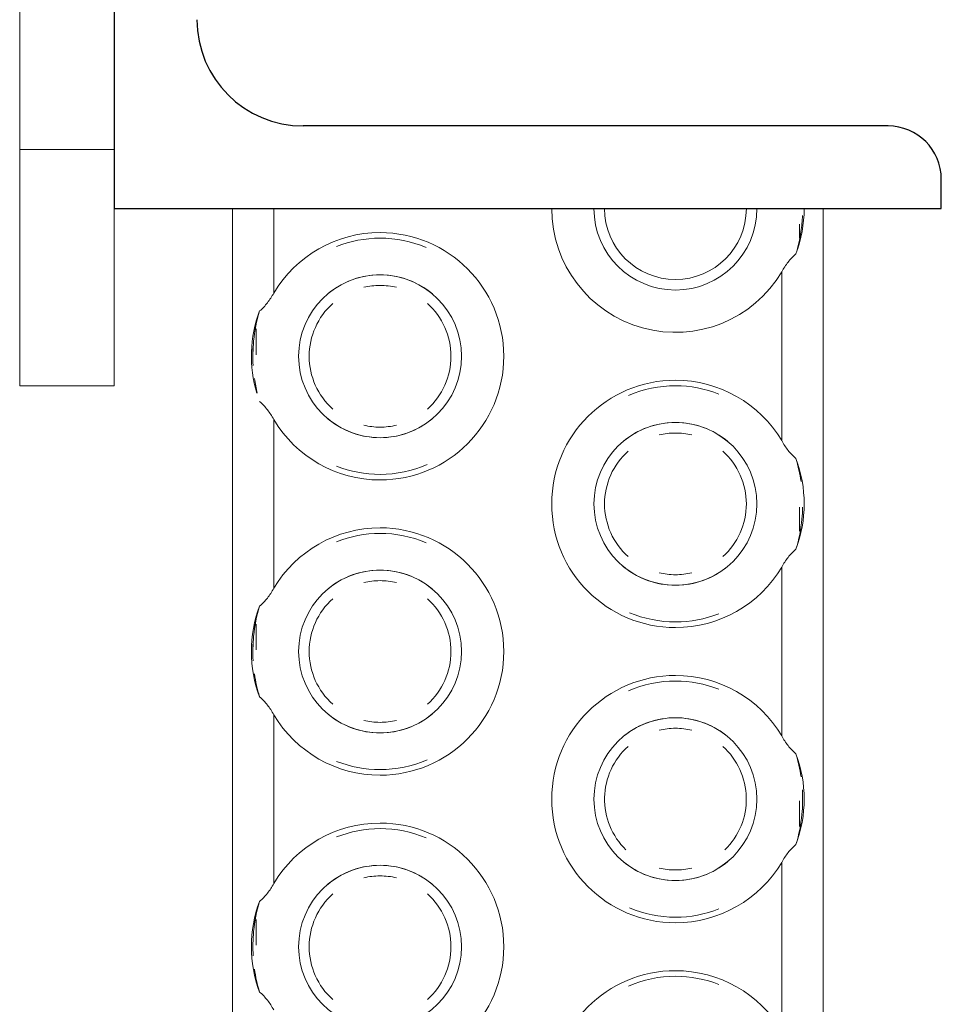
# Model space of a CAD drawing. Header units: millimetres. Extents: x 198345 to 441227, y -23587 to 80066.
# Tile 37 of 79: x 318274 to 318352, y 62763 to 62846. Entities that reach past the tile are written whole.
import ezdxf

# ---------------------------------------------------------------- set-up
doc = ezdxf.new("R2010")
doc.units = ezdxf.units.MM
doc.layers.add('CA_IMPORTY18', color=8, linetype='Continuous', lineweight=9)
doc.layers.add('CA_REZY', color=1, linetype='Continuous', lineweight=25)

# ---------------------------------------------------------------- blocks, each defined once
blk = doc.blocks.new('ocelová kce final - 11542_003_OK-HALA_TaO-2_ET_AciS_2025-05-29_upr_dwg-2597525-PŮDORYS _6_160 _ vestavek V9')
at = {"layer": 'CA_IMPORTY18', "color": 57}
for p, q in [((206477, 62905), (206477, 62835)), ((206477, 62835), (206485, 62835)), ((206477, 62835), (206477, 62815)), ((206485, 62815), (206485, 62830)), ((206495, 62830), (206495, 62430)), ((206495, 62830), (206495, 62430)), ((206498.5, 62830), (206498.5, 62822.854)), ((206545, 62430), (206545, 62830)), ((206545, 62430), (206545, 62830)), ((206543, 62828.689), (206543, 62827.508)), ((206543, 62828.689), (206543, 62827.508)), ((206543, 62828.689), (206543, 62827.508)), ((206543, 62828.689), (206543, 62827.508)), ((206543, 62828.689), (206543, 62827.508)), ((206543, 62828.689), (206543, 62827.508)), ((206543, 62828.689), (206543, 62827.508)), ((206541.5, 62810.354), (206541.5, 62824.646)), ((206497, 62819.81), (206497, 62817.634)), ((206497, 62819.81), (206497, 62817.634)), ((206497, 62819.81), (206497, 62817.634)), ((206497, 62819.81), (206497, 62817.634)), ((206497, 62819.81), (206497, 62817.634)), ((206497, 62819.81), (206497, 62817.634)), ((206497, 62819.81), (206497, 62817.634)), ((206485, 62815), (206477, 62815)), ((206498.5, 62812.146), (206498.5, 62797.854)), ((206543, 62804.722), (206543, 62802.69)), ((206543, 62804.722), (206543, 62802.69)), ((206543, 62804.722), (206543, 62802.69)), ((206543, 62804.722), (206543, 62802.69)), ((206543, 62804.722), (206543, 62802.69)), ((206543, 62804.722), (206543, 62802.69)), ((206543, 62804.722), (206543, 62802.69)), ((206541.5, 62785.354), (206541.5, 62799.646)), ((206497, 62794.81), (206497, 62792.634)), ((206497, 62794.81), (206497, 62792.634)), ((206497, 62794.81), (206497, 62792.634)), ((206497, 62794.81), (206497, 62792.634)), ((206497, 62794.81), (206497, 62792.634)), ((206497, 62794.81), (206497, 62792.634)), ((206497, 62794.81), (206497, 62792.634)), ((206498.5, 62787.146), (206498.5, 62772.854)), ((206543, 62779.866), (206543, 62777.69)), ((206543, 62779.866), (206543, 62777.69)), ((206543, 62779.866), (206543, 62777.69)), ((206543, 62779.866), (206543, 62777.69)), ((206543, 62779.866), (206543, 62777.69)), ((206543, 62779.866), (206543, 62777.69)), ((206543, 62779.866), (206543, 62777.69)), ((206541.5, 62760.354), (206541.5, 62774.646)), ((206497, 62769.81), (206497, 62767.634)), ((206497, 62769.81), (206497, 62767.634)), ((206497, 62769.81), (206497, 62767.634)), ((206497, 62769.81), (206497, 62767.634)), ((206497, 62769.81), (206497, 62767.634)), ((206497, 62769.81), (206497, 62767.634)), ((206497, 62769.81), (206497, 62767.634))]:
    blk.add_line(p, q, dxfattribs=at)
for centre, radius, start, end in [((206532.5, 62830), 10.472, 180, 329.25192), ((206532.5, 62830), 6.894, 180, 0), ((206532.5, 62830), 6, 180, 0), ((206532.5, 62830), 6, 180, 0), ((206532.5, 62830), 6, 180, 0), ((206532.5, 62830), 6, 180, 0), ((206532.5, 62830), 6, 180, 0), ((206532.5, 62830), 6, 180, 0), ((206532.5, 62830), 6, 180, 0), ((206532.5, 62830), 10.894, 339.39148, 0), ((206507.5, 62817.5), 10.472, 90, 149.25192), ((206507.5, 62817.5), 10.472, 270, 90), ((206507.5, 62817.5), 10, 90, 111.6029), ((206507.5, 62817.5), 10, 90, 111.6029), ((206507.5, 62817.5), 10, 90, 111.6029), ((206507.5, 62817.5), 10, 90, 111.6029), ((206507.5, 62817.5), 10, 90, 111.6029), ((206507.5, 62817.5), 10, 90, 111.6029), ((206507.5, 62817.5), 10, 90, 111.6029), ((206507.5, 62817.5), 10, 67.10895, 90), ((206507.5, 62817.5), 10, 67.10895, 90), ((206507.5, 62817.5), 10, 67.10895, 90), ((206507.5, 62817.5), 10, 67.10895, 90), ((206507.5, 62817.5), 10, 67.10895, 90), ((206507.5, 62817.5), 10, 67.10895, 90), ((206507.5, 62817.5), 10, 67.10895, 90), ((206507.5, 62817.5), 6.894, 90, 270), ((206507.5, 62817.5), 6.894, 90, 130), ((206507.5, 62817.5), 6.894, 90, 130), ((206507.5, 62817.5), 6.894, 90, 130), ((206507.5, 62817.5), 6.894, 90, 130), ((206507.5, 62817.5), 6.894, 90, 130), ((206507.5, 62817.5), 6.894, 90, 130), ((206507.5, 62817.5), 6.894, 270, 90), ((206507.5, 62817.5), 6.894, 50, 90), ((206507.5, 62817.5), 6.894, 50, 90), ((206507.5, 62817.5), 6.894, 50, 90), ((206507.5, 62817.5), 6.894, 50, 90), ((206507.5, 62817.5), 6.894, 50, 90), ((206507.5, 62817.5), 6.894, 50, 90), ((206507.5, 62817.5), 6, 90, 103.37162), ((206507.5, 62817.5), 6, 90, 103.37162), ((206507.5, 62817.5), 6, 90, 103.37162), ((206507.5, 62817.5), 6, 90, 103.37162), ((206507.5, 62817.5), 6, 90, 103.37162), ((206507.5, 62817.5), 6, 90, 103.37162), ((206507.5, 62817.5), 6, 90, 103.37162), ((206507.5, 62817.5), 6, 76.63759, 90), ((206507.5, 62817.5), 6, 76.63759, 90), ((206507.5, 62817.5), 6, 76.63759, 90), ((206507.5, 62817.5), 6, 76.63759, 90), ((206507.5, 62817.5), 6, 76.63759, 90), ((206507.5, 62817.5), 6, 76.63759, 90), ((206507.5, 62817.5), 6, 76.63759, 90), ((206507.5, 62817.5), 6, 131.87912, 228.11607), ((206507.5, 62817.5), 6, 131.87912, 228.11607), ((206507.5, 62817.5), 6, 131.87912, 228.11607), ((206507.5, 62817.5), 6, 131.87912, 228.11607), ((206507.5, 62817.5), 6, 131.87912, 228.11607), ((206507.5, 62817.5), 6, 131.87912, 228.11607), ((206507.5, 62817.5), 6, 131.87912, 228.11607), ((206507.5, 62817.5), 6, 311.87912, 48.11607), ((206507.5, 62817.5), 6, 311.87912, 48.11607), ((206507.5, 62817.5), 6, 311.87912, 48.11607), ((206507.5, 62817.5), 6, 311.87912, 48.11607), ((206507.5, 62817.5), 6, 311.87912, 48.11607), ((206507.5, 62817.5), 6, 311.87912, 48.11607), ((206507.5, 62817.5), 6, 311.87912, 48.11607), ((206507.5, 62817.5), 10.894, 159.39148, 196.72683), ((206532.5, 62805), 10.472, 90, 270), ((206532.5, 62805), 10.472, 30.74808, 90), ((206532.5, 62805), 10, 90, 113.45781), ((206532.5, 62805), 10, 90, 113.45781), ((206532.5, 62805), 10, 90, 113.45781), ((206532.5, 62805), 10, 90, 113.45781), ((206532.5, 62805), 10, 90, 113.45781), ((206532.5, 62805), 10, 90, 113.45781), ((206532.5, 62805), 10, 90, 113.45781), ((206532.5, 62805), 10, 68.42125, 90), ((206532.5, 62805), 10, 68.42125, 90), ((206532.5, 62805), 10, 68.42125, 90), ((206532.5, 62805), 10, 68.42125, 90), ((206532.5, 62805), 10, 68.42125, 90), ((206532.5, 62805), 10, 68.42125, 90), ((206532.5, 62805), 10, 68.42125, 90), ((206507.5, 62817.5), 10.472, 210.74808, 270), ((206507.5, 62817.5), 6.894, 230, 270), ((206507.5, 62817.5), 6.894, 230, 270), ((206507.5, 62817.5), 6.894, 230, 270), ((206507.5, 62817.5), 6.894, 230, 270), ((206507.5, 62817.5), 6.894, 230, 270), ((206507.5, 62817.5), 6.894, 230, 270), ((206507.5, 62817.5), 6.894, 270, 310), ((206507.5, 62817.5), 6.894, 270, 310), ((206507.5, 62817.5), 6.894, 270, 310), ((206507.5, 62817.5), 6.894, 270, 310), ((206507.5, 62817.5), 6.894, 270, 310), ((206507.5, 62817.5), 6.894, 270, 310), ((206532.5, 62805), 6.894, 90, 270), ((206532.5, 62805), 6.894, 90, 130), ((206532.5, 62805), 6.894, 90, 130), ((206532.5, 62805), 6.894, 90, 130), ((206532.5, 62805), 6.894, 90, 130), ((206532.5, 62805), 6.894, 90, 130), ((206532.5, 62805), 6.894, 90, 130), ((206532.5, 62805), 6.894, 270, 90), ((206532.5, 62805), 6.894, 50, 90), ((206532.5, 62805), 6.894, 50, 90), ((206532.5, 62805), 6.894, 50, 90), ((206532.5, 62805), 6.894, 50, 90), ((206532.5, 62805), 6.894, 50, 90), ((206532.5, 62805), 6.894, 50, 90), ((206507.5, 62817.5), 6, 256.63759, 270), ((206507.5, 62817.5), 6, 256.63759, 270), ((206507.5, 62817.5), 6, 256.63759, 270), ((206507.5, 62817.5), 6, 256.63759, 270), ((206507.5, 62817.5), 6, 256.63759, 270), ((206507.5, 62817.5), 6, 256.63759, 270), ((206507.5, 62817.5), 6, 256.63759, 270), ((206507.5, 62817.5), 6, 270, 283.37162), ((206507.5, 62817.5), 6, 270, 283.37162), ((206507.5, 62817.5), 6, 270, 283.37162), ((206507.5, 62817.5), 6, 270, 283.37162), ((206507.5, 62817.5), 6, 270, 283.37162), ((206507.5, 62817.5), 6, 270, 283.37162), ((206507.5, 62817.5), 6, 270, 283.37162), ((206532.5, 62805), 6, 90, 103.37162), ((206532.5, 62805), 6, 90, 103.37162), ((206532.5, 62805), 6, 90, 103.37162), ((206532.5, 62805), 6, 90, 103.37162), ((206532.5, 62805), 6, 90, 103.37162), ((206532.5, 62805), 6, 90, 103.37162), ((206532.5, 62805), 6, 90, 103.37162), ((206532.5, 62805), 6, 76.63759, 90), ((206532.5, 62805), 6, 76.63759, 90), ((206532.5, 62805), 6, 76.63759, 90), ((206532.5, 62805), 6, 76.63759, 90), ((206532.5, 62805), 6, 76.63759, 90), ((206532.5, 62805), 6, 76.63759, 90), ((206532.5, 62805), 6, 76.63759, 90), ((206532.5, 62805), 6, 131.87912, 228.11607), ((206532.5, 62805), 6, 131.87912, 228.11607), ((206532.5, 62805), 6, 131.87912, 228.11607), ((206532.5, 62805), 6, 131.87912, 228.11607), ((206532.5, 62805), 6, 131.87912, 228.11607), ((206532.5, 62805), 6, 131.87912, 228.11607), ((206532.5, 62805), 6, 131.87912, 228.11607), ((206532.5, 62805), 6, 311.87912, 48.11607), ((206532.5, 62805), 6, 311.87912, 48.11607), ((206532.5, 62805), 6, 311.87912, 48.11607), ((206532.5, 62805), 6, 311.87912, 48.11607), ((206532.5, 62805), 6, 311.87912, 48.11607), ((206532.5, 62805), 6, 311.87912, 48.11607), ((206532.5, 62805), 6, 311.87912, 48.11607), ((206532.5, 62805), 10.894, 339.39148, 20.60852), ((206507.5, 62817.5), 10, 248.44805, 270), ((206507.5, 62817.5), 10, 248.44805, 270), ((206507.5, 62817.5), 10, 248.44805, 270), ((206507.5, 62817.5), 10, 248.44805, 270), ((206507.5, 62817.5), 10, 248.44805, 270), ((206507.5, 62817.5), 10, 248.44805, 270), ((206507.5, 62817.5), 10, 248.44805, 270), ((206507.5, 62817.5), 10, 270, 293.41021), ((206507.5, 62817.5), 10, 270, 293.41021), ((206507.5, 62817.5), 10, 270, 293.41021), ((206507.5, 62817.5), 10, 270, 293.41021), ((206507.5, 62817.5), 10, 270, 293.41021), ((206507.5, 62817.5), 10, 270, 293.41021), ((206507.5, 62817.5), 10, 270, 293.41021), ((206507.5, 62792.5), 10.472, 90, 149.25192), ((206507.5, 62792.5), 10.472, 270, 90), ((206507.5, 62792.5), 10, 90, 111.6029), ((206507.5, 62792.5), 10, 90, 111.6029), ((206507.5, 62792.5), 10, 90, 111.6029), ((206507.5, 62792.5), 10, 90, 111.6029), ((206507.5, 62792.5), 10, 90, 111.6029), ((206507.5, 62792.5), 10, 90, 111.6029), ((206507.5, 62792.5), 10, 90, 111.6029), ((206507.5, 62792.5), 10, 67.10895, 90), ((206507.5, 62792.5), 10, 67.10895, 90), ((206507.5, 62792.5), 10, 67.10895, 90), ((206507.5, 62792.5), 10, 67.10895, 90), ((206507.5, 62792.5), 10, 67.10895, 90), ((206507.5, 62792.5), 10, 67.10895, 90), ((206507.5, 62792.5), 10, 67.10895, 90), ((206507.5, 62792.5), 6.894, 90, 270), ((206507.5, 62792.5), 6.894, 90, 130), ((206507.5, 62792.5), 6.894, 90, 130), ((206507.5, 62792.5), 6.894, 90, 130), ((206507.5, 62792.5), 6.894, 90, 130), ((206507.5, 62792.5), 6.894, 90, 130), ((206507.5, 62792.5), 6.894, 90, 130), ((206507.5, 62792.5), 6.894, 270, 90), ((206507.5, 62792.5), 6.894, 50, 90), ((206507.5, 62792.5), 6.894, 50, 90), ((206507.5, 62792.5), 6.894, 50, 90), ((206507.5, 62792.5), 6.894, 50, 90), ((206507.5, 62792.5), 6.894, 50, 90), ((206507.5, 62792.5), 6.894, 50, 90), ((206532.5, 62805), 6.894, 230, 270), ((206532.5, 62805), 6.894, 230, 270), ((206532.5, 62805), 6.894, 230, 270), ((206532.5, 62805), 6.894, 230, 270), ((206532.5, 62805), 6.894, 230, 270), ((206532.5, 62805), 6.894, 230, 270), ((206532.5, 62805), 6.894, 270, 310), ((206532.5, 62805), 6.894, 270, 310), ((206532.5, 62805), 6.894, 270, 310), ((206532.5, 62805), 6.894, 270, 310), ((206532.5, 62805), 6.894, 270, 310), ((206532.5, 62805), 6.894, 270, 310), ((206532.5, 62805), 10.472, 270, 329.25192), ((206507.5, 62792.5), 6, 90, 103.37162), ((206507.5, 62792.5), 6, 90, 103.37162), ((206507.5, 62792.5), 6, 90, 103.37162), ((206507.5, 62792.5), 6, 90, 103.37162), ((206507.5, 62792.5), 6, 90, 103.37162), ((206507.5, 62792.5), 6, 90, 103.37162), ((206507.5, 62792.5), 6, 90, 103.37162), ((206507.5, 62792.5), 6, 76.63759, 90), ((206507.5, 62792.5), 6, 76.63759, 90), ((206507.5, 62792.5), 6, 76.63759, 90), ((206507.5, 62792.5), 6, 76.63759, 90), ((206507.5, 62792.5), 6, 76.63759, 90), ((206507.5, 62792.5), 6, 76.63759, 90), ((206507.5, 62792.5), 6, 76.63759, 90), ((206532.5, 62805), 6, 256.63759, 270), ((206532.5, 62805), 6, 256.63759, 270), ((206532.5, 62805), 6, 256.63759, 270), ((206532.5, 62805), 6, 256.63759, 270), ((206532.5, 62805), 6, 256.63759, 270), ((206532.5, 62805), 6, 256.63759, 270), ((206532.5, 62805), 6, 256.63759, 270), ((206532.5, 62805), 6, 270, 283.37162), ((206532.5, 62805), 6, 270, 283.37162), ((206532.5, 62805), 6, 270, 283.37162), ((206532.5, 62805), 6, 270, 283.37162), ((206532.5, 62805), 6, 270, 283.37162), ((206532.5, 62805), 6, 270, 283.37162), ((206532.5, 62805), 6, 270, 283.37162), ((206507.5, 62792.5), 6, 131.87912, 228.11607), ((206507.5, 62792.5), 6, 131.87912, 228.11607), ((206507.5, 62792.5), 6, 131.87912, 228.11607), ((206507.5, 62792.5), 6, 131.87912, 228.11607), ((206507.5, 62792.5), 6, 131.87912, 228.11607), ((206507.5, 62792.5), 6, 131.87912, 228.11607), ((206507.5, 62792.5), 6, 131.87912, 228.11607), ((206507.5, 62792.5), 6, 311.87912, 48.11607), ((206507.5, 62792.5), 6, 311.87912, 48.11607), ((206507.5, 62792.5), 6, 311.87912, 48.11607), ((206507.5, 62792.5), 6, 311.87912, 48.11607), ((206507.5, 62792.5), 6, 311.87912, 48.11607), ((206507.5, 62792.5), 6, 311.87912, 48.11607), ((206507.5, 62792.5), 6, 311.87912, 48.11607), ((206507.5, 62792.5), 10.894, 159.39148, 200.60852), ((206532.5, 62805), 10, 247.14351, 270), ((206532.5, 62805), 10, 247.14351, 270), ((206532.5, 62805), 10, 247.14351, 270), ((206532.5, 62805), 10, 247.14351, 270), ((206532.5, 62805), 10, 247.14351, 270), ((206532.5, 62805), 10, 247.14351, 270), ((206532.5, 62805), 10, 247.14351, 270), ((206532.5, 62805), 10, 270, 291.57608), ((206532.5, 62805), 10, 270, 291.57608), ((206532.5, 62805), 10, 270, 291.57608), ((206532.5, 62805), 10, 270, 291.57608), ((206532.5, 62805), 10, 270, 291.57608), ((206532.5, 62805), 10, 270, 291.57608), ((206532.5, 62805), 10, 270, 291.57608), ((206532.5, 62780), 10.472, 90, 270), ((206532.5, 62780), 10.472, 30.74808, 90), ((206532.5, 62780), 10, 90, 113.45781), ((206532.5, 62780), 10, 90, 113.45781), ((206532.5, 62780), 10, 90, 113.45781), ((206532.5, 62780), 10, 90, 113.45781), ((206532.5, 62780), 10, 90, 113.45781), ((206532.5, 62780), 10, 90, 113.45781), ((206532.5, 62780), 10, 90, 113.45781), ((206532.5, 62780), 10, 68.42125, 90), ((206532.5, 62780), 10, 68.42125, 90), ((206532.5, 62780), 10, 68.42125, 90), ((206532.5, 62780), 10, 68.42125, 90), ((206532.5, 62780), 10, 68.42125, 90), ((206532.5, 62780), 10, 68.42125, 90), ((206532.5, 62780), 10, 68.42125, 90), ((206507.5, 62792.5), 10.472, 210.74808, 270), ((206507.5, 62792.5), 6.894, 230, 270), ((206507.5, 62792.5), 6.894, 230, 270), ((206507.5, 62792.5), 6.894, 230, 270), ((206507.5, 62792.5), 6.894, 230, 270), ((206507.5, 62792.5), 6.894, 230, 270), ((206507.5, 62792.5), 6.894, 230, 270), ((206507.5, 62792.5), 6.894, 270, 310), ((206507.5, 62792.5), 6.894, 270, 310), ((206507.5, 62792.5), 6.894, 270, 310), ((206507.5, 62792.5), 6.894, 270, 310), ((206507.5, 62792.5), 6.894, 270, 310), ((206507.5, 62792.5), 6.894, 270, 310), ((206532.5, 62780), 6.894, 90, 270), ((206532.5, 62780), 6.894, 90, 127.96376), ((206532.5, 62780), 6.894, 90, 127.96376), ((206532.5, 62780), 6.894, 90, 127.96376), ((206532.5, 62780), 6.894, 90, 127.96376), ((206532.5, 62780), 6.894, 90, 127.96376), ((206532.5, 62780), 6.894, 90, 127.96376), ((206532.5, 62780), 6.894, 270, 90), ((206532.5, 62780), 6.894, 52.05077, 90), ((206532.5, 62780), 6.894, 52.05077, 90), ((206532.5, 62780), 6.894, 52.05077, 90), ((206532.5, 62780), 6.894, 52.05077, 90), ((206532.5, 62780), 6.894, 52.05077, 90), ((206532.5, 62780), 6.894, 52.05077, 90), ((206507.5, 62792.5), 6, 256.63759, 270), ((206507.5, 62792.5), 6, 256.63759, 270), ((206507.5, 62792.5), 6, 256.63759, 270), ((206507.5, 62792.5), 6, 256.63759, 270), ((206507.5, 62792.5), 6, 256.63759, 270), ((206507.5, 62792.5), 6, 256.63759, 270), ((206507.5, 62792.5), 6, 256.63759, 270), ((206507.5, 62792.5), 6, 270, 283.37162), ((206507.5, 62792.5), 6, 270, 283.37162), ((206507.5, 62792.5), 6, 270, 283.37162), ((206507.5, 62792.5), 6, 270, 283.37162), ((206507.5, 62792.5), 6, 270, 283.37162), ((206507.5, 62792.5), 6, 270, 283.37162), ((206507.5, 62792.5), 6, 270, 283.37162), ((206532.5, 62780), 6, 90, 103.37162), ((206532.5, 62780), 6, 90, 103.37162), ((206532.5, 62780), 6, 90, 103.37162), ((206532.5, 62780), 6, 90, 103.37162), ((206532.5, 62780), 6, 90, 103.37162), ((206532.5, 62780), 6, 90, 103.37162), ((206532.5, 62780), 6, 90, 103.37162), ((206532.5, 62780), 6, 76.63759, 90), ((206532.5, 62780), 6, 76.63759, 90), ((206532.5, 62780), 6, 76.63759, 90), ((206532.5, 62780), 6, 76.63759, 90), ((206532.5, 62780), 6, 76.63759, 90), ((206532.5, 62780), 6, 76.63759, 90), ((206532.5, 62780), 6, 76.63759, 90), ((206532.5, 62780), 6, 131.87912, 225.72661), ((206532.5, 62780), 6, 131.87912, 225.72661), ((206532.5, 62780), 6, 131.87912, 225.72661), ((206532.5, 62780), 6, 131.87912, 225.72661), ((206532.5, 62780), 6, 131.87912, 225.72661), ((206532.5, 62780), 6, 131.87912, 225.72661), ((206532.5, 62780), 6, 131.87912, 225.72661), ((206532.5, 62780), 6, 314.28409, 48.11607), ((206532.5, 62780), 6, 314.28409, 48.11607), ((206532.5, 62780), 6, 314.28409, 48.11607), ((206532.5, 62780), 6, 314.28409, 48.11607), ((206532.5, 62780), 6, 314.28409, 48.11607), ((206532.5, 62780), 6, 314.28409, 48.11607), ((206532.5, 62780), 6, 314.28409, 48.11607), ((206532.5, 62780), 10.894, 339.39148, 20.60852), ((206507.5, 62792.5), 10, 248.44805, 270), ((206507.5, 62792.5), 10, 248.44805, 270), ((206507.5, 62792.5), 10, 248.44805, 270), ((206507.5, 62792.5), 10, 248.44805, 270), ((206507.5, 62792.5), 10, 248.44805, 270), ((206507.5, 62792.5), 10, 248.44805, 270), ((206507.5, 62792.5), 10, 248.44805, 270), ((206507.5, 62792.5), 10, 270, 293.41021), ((206507.5, 62792.5), 10, 270, 293.41021), ((206507.5, 62792.5), 10, 270, 293.41021), ((206507.5, 62792.5), 10, 270, 293.41021), ((206507.5, 62792.5), 10, 270, 293.41021), ((206507.5, 62792.5), 10, 270, 293.41021), ((206507.5, 62792.5), 10, 270, 293.41021), ((206507.5, 62767.5), 10.472, 90, 149.25192), ((206507.5, 62767.5), 10.472, 270, 90), ((206507.5, 62767.5), 10, 90, 111.6029), ((206507.5, 62767.5), 10, 90, 111.6029), ((206507.5, 62767.5), 10, 90, 111.6029), ((206507.5, 62767.5), 10, 90, 111.6029), ((206507.5, 62767.5), 10, 90, 111.6029), ((206507.5, 62767.5), 10, 90, 111.6029), ((206507.5, 62767.5), 10, 90, 111.6029), ((206507.5, 62767.5), 10, 67.10895, 90), ((206507.5, 62767.5), 10, 67.10895, 90), ((206507.5, 62767.5), 10, 67.10895, 90), ((206507.5, 62767.5), 10, 67.10895, 90), ((206507.5, 62767.5), 10, 67.10895, 90), ((206507.5, 62767.5), 10, 67.10895, 90), ((206507.5, 62767.5), 10, 67.10895, 90), ((206507.5, 62767.5), 6.894, 90, 270), ((206507.5, 62767.5), 6.894, 90, 130), ((206507.5, 62767.5), 6.894, 90, 130), ((206507.5, 62767.5), 6.894, 90, 130), ((206507.5, 62767.5), 6.894, 90, 130), ((206507.5, 62767.5), 6.894, 90, 130), ((206507.5, 62767.5), 6.894, 90, 130), ((206507.5, 62767.5), 6.894, 270, 90), ((206507.5, 62767.5), 6.894, 50, 90), ((206507.5, 62767.5), 6.894, 50, 90), ((206507.5, 62767.5), 6.894, 50, 90), ((206507.5, 62767.5), 6.894, 50, 90), ((206507.5, 62767.5), 6.894, 50, 90), ((206507.5, 62767.5), 6.894, 50, 90), ((206532.5, 62780), 6.894, 230, 270), ((206532.5, 62780), 6.894, 230, 270), ((206532.5, 62780), 6.894, 230, 270), ((206532.5, 62780), 6.894, 230, 270), ((206532.5, 62780), 6.894, 230, 270), ((206532.5, 62780), 6.894, 230, 270), ((206532.5, 62780), 6.894, 270, 310), ((206532.5, 62780), 6.894, 270, 310), ((206532.5, 62780), 6.894, 270, 310), ((206532.5, 62780), 6.894, 270, 310), ((206532.5, 62780), 6.894, 270, 310), ((206532.5, 62780), 6.894, 270, 310), ((206532.5, 62780), 10.472, 270, 329.25192), ((206507.5, 62767.5), 6, 90, 103.37162), ((206507.5, 62767.5), 6, 90, 103.37162), ((206507.5, 62767.5), 6, 90, 103.37162), ((206507.5, 62767.5), 6, 90, 103.37162), ((206507.5, 62767.5), 6, 90, 103.37162), ((206507.5, 62767.5), 6, 90, 103.37162), ((206507.5, 62767.5), 6, 90, 103.37162), ((206507.5, 62767.5), 6, 76.63759, 90), ((206507.5, 62767.5), 6, 76.63759, 90), ((206507.5, 62767.5), 6, 76.63759, 90), ((206507.5, 62767.5), 6, 76.63759, 90), ((206507.5, 62767.5), 6, 76.63759, 90), ((206507.5, 62767.5), 6, 76.63759, 90), ((206507.5, 62767.5), 6, 76.63759, 90), ((206532.5, 62780), 6, 256.63759, 270), ((206532.5, 62780), 6, 256.63759, 270), ((206532.5, 62780), 6, 256.63759, 270), ((206532.5, 62780), 6, 256.63759, 270), ((206532.5, 62780), 6, 256.63759, 270), ((206532.5, 62780), 6, 256.63759, 270), ((206532.5, 62780), 6, 256.63759, 270), ((206532.5, 62780), 6, 270, 283.37162), ((206532.5, 62780), 6, 270, 283.37162), ((206532.5, 62780), 6, 270, 283.37162), ((206532.5, 62780), 6, 270, 283.37162), ((206532.5, 62780), 6, 270, 283.37162), ((206532.5, 62780), 6, 270, 283.37162), ((206532.5, 62780), 6, 270, 283.37162), ((206507.5, 62767.5), 6, 131.87912, 228.11607), ((206507.5, 62767.5), 6, 131.87912, 228.11607), ((206507.5, 62767.5), 6, 131.87912, 228.11607), ((206507.5, 62767.5), 6, 131.87912, 228.11607), ((206507.5, 62767.5), 6, 131.87912, 228.11607), ((206507.5, 62767.5), 6, 131.87912, 228.11607), ((206507.5, 62767.5), 6, 131.87912, 228.11607), ((206507.5, 62767.5), 6, 311.87912, 48.11607), ((206507.5, 62767.5), 6, 311.87912, 48.11607), ((206507.5, 62767.5), 6, 311.87912, 48.11607), ((206507.5, 62767.5), 6, 311.87912, 48.11607), ((206507.5, 62767.5), 6, 311.87912, 48.11607), ((206507.5, 62767.5), 6, 311.87912, 48.11607), ((206507.5, 62767.5), 6, 311.87912, 48.11607), ((206507.5, 62767.5), 10.894, 159.39148, 200.60852), ((206532.5, 62780), 10, 247.14351, 270), ((206532.5, 62780), 10, 247.14351, 270), ((206532.5, 62780), 10, 247.14351, 270), ((206532.5, 62780), 10, 247.14351, 270), ((206532.5, 62780), 10, 247.14351, 270), ((206532.5, 62780), 10, 247.14351, 270), ((206532.5, 62780), 10, 247.14351, 270), ((206532.5, 62780), 10, 270, 291.57608), ((206532.5, 62780), 10, 270, 291.57608), ((206532.5, 62780), 10, 270, 291.57608), ((206532.5, 62780), 10, 270, 291.57608), ((206532.5, 62780), 10, 270, 291.57608), ((206532.5, 62780), 10, 270, 291.57608), ((206532.5, 62780), 10, 270, 291.57608), ((206532.5, 62755), 10.472, 90, 270), ((206532.5, 62755), 10.472, 30.74808, 90), ((206532.5, 62755), 10, 90, 113.45781), ((206532.5, 62755), 10, 90, 113.45781), ((206532.5, 62755), 10, 90, 113.45781), ((206532.5, 62755), 10, 90, 113.45781), ((206532.5, 62755), 10, 90, 113.45781), ((206532.5, 62755), 10, 90, 113.45781), ((206532.5, 62755), 10, 90, 113.45781), ((206532.5, 62755), 10, 68.42125, 90), ((206532.5, 62755), 10, 68.42125, 90), ((206532.5, 62755), 10, 68.42125, 90), ((206532.5, 62755), 10, 68.42125, 90), ((206532.5, 62755), 10, 68.42125, 90), ((206532.5, 62755), 10, 68.42125, 90), ((206532.5, 62755), 10, 68.42125, 90)]:
    blk.add_arc(centre, radius, start, end, dxfattribs=at)
for points, knots in [([(206542.697, 62826.165), (206542.887, 62826.787), (206543.13, 62827.866), (206543.234, 62828.966), (206543.252, 62829.422)], [0, 0, 0, 0, 0.5, 0.851535, 0.851535, 0.851535, 0.851535]), ([(206497.303, 62821.335), (206497.053, 62820.506), (206496.748, 62818.982), (206496.718, 62817.412), (206496.758, 62816.721)], [0, 0, 0, 0, 0.3333333, 0.5994585, 0.5994585, 0.5994585, 0.5994585]), ([(206543.259, 62804.721), (206543.252, 62804.381), (206543.184, 62803.173), (206542.958, 62802.001), (206542.697, 62801.165)], [0.5359336, 0.5359336, 0.5359336, 0.5359336, 0.6666667, 1, 1, 1, 1]), ([(206497.303, 62796.335), (206497.053, 62795.506), (206496.748, 62793.982), (206496.718, 62792.412), (206496.758, 62791.721)], [0, 0, 0, 0, 0.3333333, 0.5994585, 0.5994585, 0.5994585, 0.5994585]), ([(206543.24, 62780.779), (206543.279, 62780.088), (206543.25, 62778.515), (206542.958, 62777.001), (206542.697, 62776.165)], [0.400548, 0.400548, 0.400548, 0.400548, 0.6666667, 1, 1, 1, 1]), ([(206496.76, 62766.721), (206496.721, 62767.412), (206496.75, 62768.985), (206497.042, 62770.499), (206497.303, 62771.335)], [0.4005483, 0.4005483, 0.4005483, 0.4005483, 0.6666667, 1, 1, 1, 1])]:
    blk.add_open_spline(points, degree=3, knots=knots, dxfattribs=at)
for points in [[(206543.125, 62828.061), (206543.191, 62828.512), (206543.234, 62828.966), (206543.252, 62829.422)], [(206543.125, 62828.061), (206543.191, 62828.512), (206543.234, 62828.966), (206543.252, 62829.422)], [(206543.125, 62828.061), (206543.191, 62828.512), (206543.234, 62828.966), (206543.252, 62829.422)], [(206543.125, 62828.061), (206543.191, 62828.512), (206543.234, 62828.966), (206543.252, 62829.422)], [(206543.125, 62828.061), (206543.191, 62828.512), (206543.234, 62828.966), (206543.252, 62829.422)], [(206543.125, 62828.061), (206543.191, 62828.512), (206543.234, 62828.966), (206543.252, 62829.422)], [(206541.5, 62824.646), (206541.66, 62824.947), (206542.009, 62825.491), (206542.449, 62825.951), (206542.697, 62826.165)], [(206498.5, 62822.854), (206498.34, 62822.553), (206497.991, 62822.009), (206497.551, 62821.549), (206497.303, 62821.335)], [(206498.5, 62822.854), (206498.34, 62822.553), (206497.991, 62822.009), (206497.551, 62821.549), (206497.303, 62821.335)], [(206498.5, 62822.854), (206498.34, 62822.553), (206497.991, 62822.009), (206497.551, 62821.549), (206497.303, 62821.335)], [(206498.5, 62822.854), (206498.34, 62822.553), (206497.991, 62822.009), (206497.551, 62821.549), (206497.303, 62821.335)], [(206498.5, 62822.854), (206498.34, 62822.553), (206497.991, 62822.009), (206497.551, 62821.549), (206497.303, 62821.335)], [(206498.5, 62822.854), (206498.34, 62822.553), (206497.991, 62822.009), (206497.551, 62821.549), (206497.303, 62821.335)], [(206498.5, 62822.854), (206498.34, 62822.553), (206497.991, 62822.009), (206497.551, 62821.549), (206497.303, 62821.335)], [(206496.799, 62818.797), (206496.731, 62818.109), (206496.718, 62817.412), (206496.758, 62816.721)], [(206496.799, 62818.797), (206496.731, 62818.109), (206496.718, 62817.412), (206496.758, 62816.721)], [(206496.799, 62818.797), (206496.731, 62818.109), (206496.718, 62817.412), (206496.758, 62816.721)], [(206496.799, 62818.797), (206496.731, 62818.109), (206496.718, 62817.412), (206496.758, 62816.721)], [(206496.799, 62818.797), (206496.731, 62818.109), (206496.718, 62817.412), (206496.758, 62816.721)], [(206496.799, 62818.797), (206496.731, 62818.109), (206496.718, 62817.412), (206496.758, 62816.721)], [(206496.871, 62815.608), (206496.931, 62815.192), (206497.011, 62814.779), (206497.111, 62814.37)], [(206497.303, 62813.665), (206497.552, 62813.449), (206497.992, 62812.989), (206498.341, 62812.446), (206498.5, 62812.146)], [(206542.697, 62808.835), (206542.448, 62809.051), (206542.008, 62809.511), (206541.659, 62810.054), (206541.5, 62810.354)], [(206542.697, 62808.835), (206542.898, 62808.192), (206543.04, 62807.546), (206543.132, 62806.89)], [(206541.5, 62799.646), (206541.66, 62799.947), (206542.009, 62800.491), (206542.449, 62800.951), (206542.697, 62801.165)], [(206498.5, 62797.854), (206498.34, 62797.553), (206497.991, 62797.009), (206497.551, 62796.549), (206497.303, 62796.335)], [(206496.799, 62793.797), (206496.731, 62793.109), (206496.718, 62792.412), (206496.758, 62791.721)], [(206496.799, 62793.797), (206496.731, 62793.109), (206496.718, 62792.412), (206496.758, 62791.721)], [(206496.799, 62793.797), (206496.731, 62793.109), (206496.718, 62792.412), (206496.758, 62791.721)], [(206496.799, 62793.797), (206496.731, 62793.109), (206496.718, 62792.412), (206496.758, 62791.721)], [(206496.799, 62793.797), (206496.731, 62793.109), (206496.718, 62792.412), (206496.758, 62791.721)], [(206496.799, 62793.797), (206496.731, 62793.109), (206496.718, 62792.412), (206496.758, 62791.721)], [(206496.871, 62790.608), (206496.966, 62789.951), (206497.111, 62789.302), (206497.303, 62788.665)], [(206497.303, 62788.665), (206497.552, 62788.449), (206497.992, 62787.989), (206498.341, 62787.446), (206498.5, 62787.146)], [(206542.697, 62783.835), (206542.448, 62784.051), (206542.008, 62784.511), (206541.659, 62785.054), (206541.5, 62785.354)], [(206542.697, 62783.835), (206542.898, 62783.192), (206543.04, 62782.546), (206543.132, 62781.89)], [(206543.24, 62780.779), (206543.279, 62780.088), (206543.266, 62779.39), (206543.201, 62778.703)], [(206543.24, 62780.779), (206543.279, 62780.088), (206543.266, 62779.39), (206543.201, 62778.703)], [(206543.24, 62780.779), (206543.279, 62780.088), (206543.266, 62779.39), (206543.201, 62778.703)], [(206543.24, 62780.779), (206543.279, 62780.088), (206543.266, 62779.39), (206543.201, 62778.703)], [(206543.24, 62780.779), (206543.279, 62780.088), (206543.266, 62779.39), (206543.201, 62778.703)], [(206543.24, 62780.779), (206543.279, 62780.088), (206543.266, 62779.39), (206543.201, 62778.703)], [(206541.5, 62774.646), (206541.66, 62774.947), (206542.009, 62775.491), (206542.449, 62775.951), (206542.697, 62776.165)], [(206497.303, 62771.335), (206497.542, 62771.545), (206497.991, 62772.009), (206498.348, 62772.558), (206498.5, 62772.854)], [(206496.76, 62766.721), (206496.721, 62767.412), (206496.734, 62768.11), (206496.799, 62768.797)], [(206496.76, 62766.721), (206496.721, 62767.412), (206496.734, 62768.11), (206496.799, 62768.797)], [(206496.76, 62766.721), (206496.721, 62767.412), (206496.734, 62768.11), (206496.799, 62768.797)], [(206496.76, 62766.721), (206496.721, 62767.412), (206496.734, 62768.11), (206496.799, 62768.797)], [(206496.76, 62766.721), (206496.721, 62767.412), (206496.734, 62768.11), (206496.799, 62768.797)], [(206496.76, 62766.721), (206496.721, 62767.412), (206496.734, 62768.11), (206496.799, 62768.797)], [(206497.303, 62763.665), (206497.102, 62764.308), (206496.96, 62764.954), (206496.868, 62765.61)], [(206498.5, 62762.146), (206498.349, 62762.441), (206497.993, 62762.989), (206497.543, 62763.454), (206497.303, 62763.665)]]:
    blk.add_open_spline(points, degree=3, dxfattribs=at)
at = {"layer": 'CA_REZY'}
for p, q in [((206485, 62900), (206485, 62830)), ((206550.5, 62837), (206501, 62837)), ((206555, 62830), (206555, 62832.5)), ((206485, 62830), (206555, 62830))]:
    blk.add_line(p, q, dxfattribs=at)
for centre, radius, start, end in [((206501, 62846), 9, 180, 270), ((206550.5, 62832.5), 4.5, 0, 90)]:
    blk.add_arc(centre, radius, start, end, dxfattribs=at)
blk = doc.blocks.new('ocelová kce final - ocelová kce final-2597615-PŮDORYS _6_160 _ vestavek V9')
blk.add_blockref('ocelová kce final - 11542_003_OK-HALA_TaO-2_ET_AciS_2025-05-29_upr_dwg-2597525-PŮDORYS _6_160 _ vestavek V9', (0, 0))

msp = doc.modelspace()

# ---------------------------------------------------------------- block references
at = {"layer": 'CA_IMPORTY18', "color": 57}
msp.add_blockref('ocelová kce final - ocelová kce final-2597615-PŮDORYS _6_160 _ vestavek V9', (111796.82, 0), dxfattribs=at)

doc.saveas('drawing.dxf')
